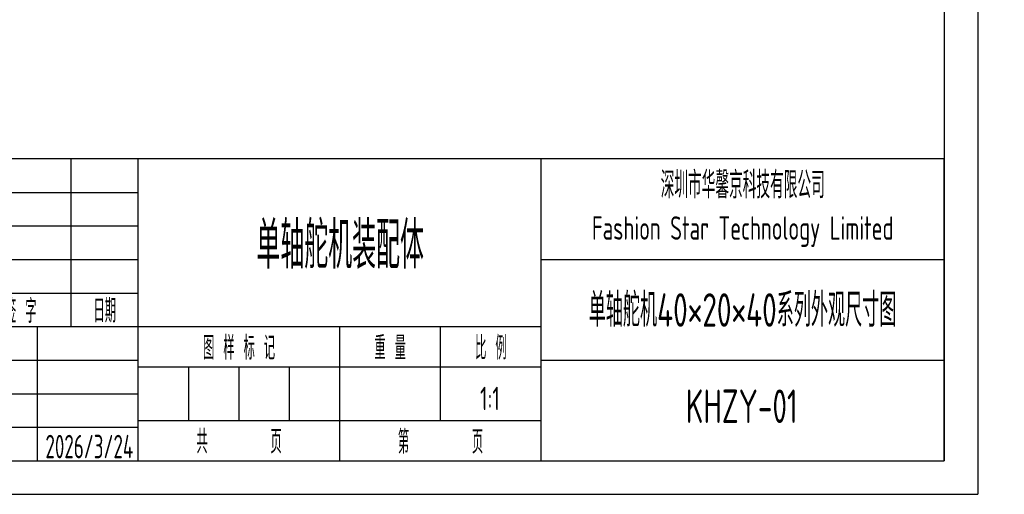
# Model space of a CAD drawing. Header units: inches. Extents: x -26 to 276, y -5 to 205.
# Tile 2 of 6: x 129 to 276, y -5 to 66. Entities that reach past the tile are written whole.
import ezdxf
from ezdxf.enums import TextEntityAlignment as Align

# ---------------------------------------------------------------- set-up
doc = ezdxf.new("R2010")
doc.units = ezdxf.units.IN
doc.header["$MEASUREMENT"] = 0
for name, color, linetype in [('1轮廓实线层', 7, 'Continuous'), ('2细线层', 4, 'Continuous'), ('6文字层', 3, 'Continuous'), ('图框层', 7, 'Continuous')]:
    doc.layers.add(name, color=color, linetype=linetype)
doc.styles.add('PC_TEXTSTYLE', font='ISOCP.SHX', dxfattribs={"width": 0.707, "bigfont": 'GBCBIG.SHX'})
doc.styles.add('PC_TEXTSTYLE4', font='ISOCP.SHX', dxfattribs={"width": 0.707, "bigfont": 'GBCBIG.SHX'})
doc.styles.add('ZWISOGDT', font='ISOCP.SHX', dxfattribs={"bigfont": 'GBCBIG.SHX'})

# ---------------------------------------------------------------- blocks, each defined once
blk = doc.blocks.new('ZwmFrameMain_1_A4^_^无分区图框^_^landscape')
at = {"layer": '1轮廓实线层'}
for p in [(267, 200), (0, 0)]:
    blk.add_line(p, (267, 0), dxfattribs=at)
at = {"layer": '2细线层'}
for p in [(272, 205), (-25, -5)]:
    blk.add_line(p, (272, -5), dxfattribs=at)
blk = doc.blocks.new('ZwmFrameMain_1_标题栏1')
at = {"layer": '1轮廓实线层'}
for p, q in [((0, 45), (-180, 45)), ((-130, 20), (-130, 45)), ((-120, 0), (-120, 45)), ((0, 0), (0, 45)), ((-60, 30), (0, 30)), ((-180, 20), (-60, 20)), ((-135, 0), (-135, 20)), ((-60, 15), (0, 15)), ((-180, 0), (0, 0))]:
    blk.add_line(p, q, dxfattribs=at)
at = {"layer": '1轮廓实线层', "color": 7}
for p, q in [((-60, 0), (-60, 45)), ((-180, 25), (-120, 25))]:
    blk.add_line(p, q, dxfattribs=at)
at = {"layer": '2细线层'}
for p, q in [((-180, 40), (-120, 40)), ((-180, 35), (-120, 35)), ((-180, 30), (-120, 30)), ((-90, 0), (-90, 20)), ((-75, 6), (-75, 20)), ((-180, 15), (-120, 15)), ((-120, 14), (-60, 14)), ((-112.5, 6), (-112.5, 14)), ((-105, 6), (-105, 14)), ((-97.5, 6), (-97.5, 14)), ((-180, 10), (-120, 10)), ((-120, 6), (-60, 6)), ((-180, 5), (-120, 5))]:
    blk.add_line(p, q, dxfattribs=at)
at = {"layer": '6文字层', "style": 'PC_TEXTSTYLE', "width": 0.667}
for s, p in [(' 签 字 ', (-137.5, 22.5)), (' 日期 ', (-125, 22.5)), (' 图 样 标 记 ', (-105, 17)), (' 重 量 ', (-82.5, 17)), (' 比 例 ', (-67.5, 17)), ('共       页', (-105, 3)), ('第       页', (-75, 3))]:
    blk.add_text(s, height=3.5, dxfattribs=at).set_placement(p, align=Align.MIDDLE)
at = {"layer": '6文字层', "style": 'PC_TEXTSTYLE', "flags": 8}
for tag, height, width, p, p2 in [('企业名称', 5, 3.445461, (-54.29, 34.82), (-5.27, 34.82)), ('产品名称或材料标记', 7, 1.034456, (-113.46, 28.64), (-66.42, 28.64)), ('图样名称', 5, 3.480264, (-54.79, 19.98), (-5.27, 19.98)), ('标准化', 3.5, 1.756036, (-133.83, 15.37), (-120.75, 15.37)), ('重量', 3.5, 2.448074, (-88.46, 7.54), (-76.55, 7.54)), ('比例', 3.5, 2.367734, (-73.35, 7.54), (-61.93, 7.54)), ('图样代号', 5, 3.489916, (-54.79, 5.63), (-5.52, 5.63)), ('审核', 3.5, 2.723972, (-163.99, 5.37), (-150.63, 5.37)), ('共几页', 3.5, 0.953151, (-108.58, 1.48), (-101.56, 1.48)), ('工艺', 3.5, 2.851598, (-164.21, 0.37), (-150.89, 0.37)), ('日期', 3.5, 2.733185, (-133.83, 0.37), (-120.75, 0.37))]:
    blk.add_attdef(tag, text='', height=height, dxfattribs=dict(at, width=width)).set_placement(p, p2, align=Align.FIT)
at = {"layer": '6文字层', "style": 'PC_TEXTSTYLE', "width": 9.901758, "flags": 8}
blk.add_attdef('设计', text='', height=3.5, rotation=359.5768, dxfattribs=at).set_placement((-164.23, 15.37), (-150.37, 15.27), align=Align.FIT)
at = {"layer": '6文字层', "color": 3, "style": 'PC_TEXTSTYLE', "width": 0.96618, "flags": 8}
blk.add_attdef('第几页', text='', height=3.5, dxfattribs=at).set_placement((-78.29, 1.5), (-71.16, 1.5), align=Align.FIT)
at = {"layer": '6文字层', "color": 0, "style": 'PC_TEXTSTYLE', "width": 0.715273, "flags": 8}
blk.add_attdef('图纸张数', text='', height=3.5, dxfattribs=at).set_placement((-2.66, -3.87), (4.46, -3.87), align=Align.FIT)

msp = doc.modelspace()

# ---------------------------------------------------------------- block references
at = {"layer": '图框层'}
msp.add_blockref('ZwmFrameMain_1_A4^_^无分区图框^_^landscape', (0, 0), dxfattribs=at)
ref = msp.add_blockref('ZwmFrameMain_1_标题栏1', (267, 0), dxfattribs=at)
ref.add_attrib('产品名称或材料标记', '单轴舵机装配体', dxfattribs={"layer": '6文字层', "height": 7, "style": 'PC_TEXTSTYLE', "width": 0.707}).set_placement((177.058, 28.635), align=Align.CENTER)
ref.add_attrib('日期', '2026/3/24', dxfattribs={"layer": '6文字层', "height": 3.5, "style": 'PC_TEXTSTYLE', "width": 0.598085}).set_placement((133.165, 0.371), (146.248, 0.371), align=Align.FIT)
ref.add_attrib('图样名称', '单轴舵机40×20×40系列外观尺寸图', dxfattribs={"layer": '6文字层', "height": 5, "style": 'PC_TEXTSTYLE', "width": 0.707}).set_placement((236.973, 19.978), align=Align.CENTER)
ref.add_attrib('图样代号', 'KHZY-01', dxfattribs={"layer": '6文字层', "height": 5, "style": 'PC_TEXTSTYLE', "width": 0.707}).set_placement((236.85, 5.63), align=Align.CENTER)
ref.add_attrib('比例', '1:1', dxfattribs={"layer": '6文字层', "height": 3.5, "style": 'PC_TEXTSTYLE', "width": 0.707}).set_placement((199.359, 7.542), align=Align.CENTER)

# ---------------------------------------------------------------- texts
at = {"layer": '6文字层', "char_height": 3.5, "width": 60, "attachment_point": 5}
for s, insert, style in [('{\\H1.142857x;深圳市华馨京科技有限公司}\\P\\pxsm1,qc;Fashion Star Technology Limited', (237, 37.5), 'PC_TEXTSTYLE4'), ('\\pxql;注意：\\P-该舵机输出轴端为非标%%C5.9mm 25T 花键，其余尺寸请参考模型文件。\\P-自行加工适配件，受加工精度影响请以输出齿和舵机实物为准去做适配，否则可能出现过松或无法安装。', (46.491, 26.8), 'ZWISOGDT')]:
    msp.add_mtext(s, dxfattribs=dict(at, insert=insert, style=style))

doc.saveas('drawing.dxf')
